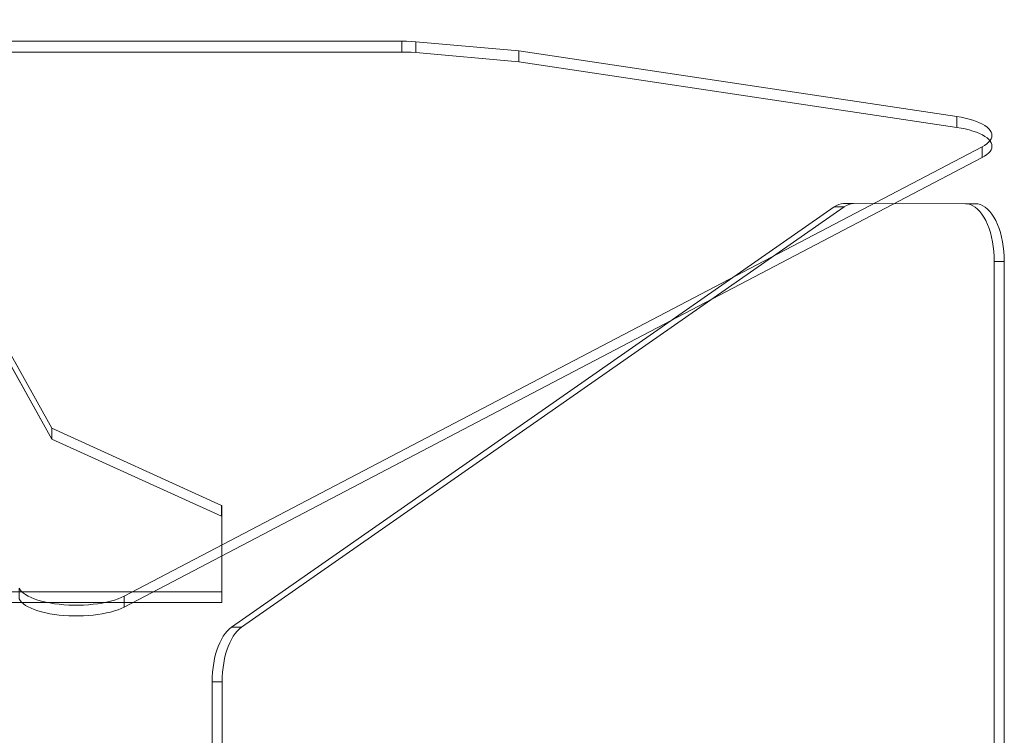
# Model space of a CAD drawing. Header units: millimetres. Extents: x -174 to 174, y -184 to 184.
# Tile 35 of 35: x 89 to 174, y 122 to 184. Entities that reach past the tile are written whole.
import ezdxf

# ---------------------------------------------------------------- set-up
doc = ezdxf.new("R2010")
doc.units = ezdxf.units.MM
doc.header["$LTSCALE"] = 5.08
doc.layers.add('Lighting-LED', color=7, linetype='Continuous', lineweight=5, true_color=0x000000)

# ---------------------------------------------------------------- blocks, each defined once
blk = doc.blocks.new('Group-1')
at = {"layer": 'Lighting-LED', "color": 18, "linetype": 'Continuous', "lineweight": 5}
for points, invisible_edges in [([(-5166.638, -547.326, -491.821), (-5166.959, -547.428, -491.552), (-5167.253, -547.539, -491.259), (-4988.987, -588.949, -381.707)], 12), ([(-4988.987, -588.949, -381.707), (-5166.295, -547.235, -492.063), (-5166.638, -547.326, -491.821)], 9), ([(-5165.548, -547.085, -492.459), (-5165.93, -547.154, -492.276), (-5166.295, -547.235, -492.063), (-4988.987, -588.949, -381.707)], 12), ([(-4988.987, -588.949, -381.707), (-5165.15, -547.028, -492.611), (-5165.548, -547.085, -492.459)], 9), ([(-5164.319, -546.95, -492.816), (-5164.739, -546.983, -492.73), (-5165.15, -547.028, -492.611), (-4988.987, -588.949, -381.707)], 12), ([(-4988.987, -588.949, -381.707), (-5163.893, -546.931, -492.868), (-5164.319, -546.95, -492.816)], 9), ([(-4988.987, -588.949, -381.707), (-5163.463, -546.924, -492.885), (-5163.893, -546.931, -492.868)], 9), ([(-5163.463, -546.924, -492.885), (-4988.987, -588.949, -381.707), (-5003.675, -582.27, -399.377)], 9), ([(-5027.486, -546.924, -492.885), (-5163.463, -546.924, -492.885), (-5003.675, -582.27, -399.377)], 10), ([(-5027.486, -546.924, -492.885), (-5003.675, -582.27, -399.377), (-5022.581, -548.35, -489.112)], 9), ([(-5168.131, -548.058, -489.885), (-5168.268, -548.202, -489.503), (-5168.369, -548.35, -489.112), (-4988.987, -588.949, -381.707)], 12), ([(-4988.987, -588.949, -381.707), (-5167.96, -547.919, -490.253), (-5168.131, -548.058, -489.885)], 9), ([(-5167.519, -547.658, -490.943), (-5167.755, -547.785, -490.607), (-5167.96, -547.919, -490.253), (-4988.987, -588.949, -381.707)], 12), ([(-4988.987, -588.949, -381.707), (-5167.253, -547.539, -491.259), (-5167.519, -547.658, -490.943)], 9), ([(-4988.987, -588.949, -381.707), (-5168.369, -548.35, -489.112), (-5187.275, -582.27, -399.377)], 9), ([(-4973.417, -548.785, -493.995), (-5022.566, -548.785, -493.995), (-5006.487, -596.101, -368.822), (-5006.4, -596.248, -368.432)], 10), ([(-4973.417, -548.785, -493.995), (-5006.4, -596.248, -368.432), (-5006.278, -596.393, -368.05), (-5006.122, -596.533, -367.679)], 9), ([(-4973.417, -548.785, -493.995), (-5006.122, -596.533, -367.679), (-5005.933, -596.668, -367.322)], 9), ([(-5005.933, -596.668, -367.322), (-5005.712, -596.796, -366.982), (-5005.461, -596.918, -366.66), (-4973.417, -548.785, -493.995)], 12), ([(-4973.417, -548.785, -493.995), (-5005.461, -596.918, -366.66), (-5005.181, -597.032, -366.36), (-5004.875, -597.136, -366.082)], 9), ([(-5004.875, -597.136, -366.082), (-5004.545, -597.232, -365.83), (-5004.193, -597.317, -365.606), (-4973.417, -548.785, -493.995)], 12), ([(-5004.193, -597.317, -365.606), (-5003.823, -597.391, -365.41), (-5003.435, -597.453, -365.244), (-4973.417, -548.785, -493.995)], 12), ([(-4972.605, -548.809, -493.933), (-4973.009, -548.791, -493.98), (-4973.417, -548.785, -493.995), (-5003.435, -597.453, -365.244)], 12), ([(-5003.435, -597.453, -365.244), (-4972.205, -548.838, -493.856), (-4972.605, -548.809, -493.933)], 9), ([(-4972.205, -548.838, -493.856), (-5003.435, -597.453, -365.244), (-5003.034, -597.504, -365.11)], 9), ([(-4972.205, -548.838, -493.856), (-5003.034, -597.504, -365.11), (-5002.622, -597.542, -365.008), (-5002.203, -597.568, -364.94)], 9), ([(-5002.203, -597.568, -364.94), (-5001.778, -597.582, -364.905), (-4972.205, -548.838, -493.856)], 10), ([(-5001.778, -597.582, -364.905), (-5001.352, -597.582, -364.904), (-5000.928, -597.569, -364.937), (-4972.205, -548.838, -493.856)], 12), ([(-5000.928, -597.569, -364.937), (-5000.508, -597.544, -365.003), (-4972.205, -548.838, -493.856)], 10), ([(-4972.205, -548.838, -493.856), (-5000.508, -597.544, -365.003), (-5000.096, -597.507, -365.103), (-4999.694, -597.457, -365.235)], 9), ([(-4972.205, -548.838, -493.856), (-4999.694, -597.457, -365.235), (-4999.305, -597.395, -365.399)], 9), ([(-4972.205, -548.838, -493.856), (-4999.305, -597.395, -365.399), (-4998.933, -597.321, -365.593), (-4998.58, -597.237, -365.816)], 9), ([(-4998.58, -597.237, -365.816), (-4998.249, -597.143, -366.066), (-4972.205, -548.838, -493.856)], 10), ([(-4972.205, -548.838, -493.856), (-4998.249, -597.143, -366.066), (-4997.942, -597.038, -366.342), (-4997.66, -596.925, -366.641)], 9), ([(-4972.205, -548.838, -493.856), (-4997.66, -596.925, -366.641), (-4997.407, -596.804, -366.962)], 9), ([(-4997.407, -596.804, -366.962), (-4925.429, -555.308, -476.741), (-4963.284, -549.626, -491.772), (-4972.205, -548.838, -493.856)], 9), ([(-4973.417, -549.721, -494.349), (-4973.417, -548.785, -493.995), (-4973.009, -548.791, -493.98), (-4973.009, -549.727, -494.333)], 4), ([(-4973.009, -549.727, -494.333), (-4973.009, -548.791, -493.98), (-4972.605, -548.809, -493.933), (-4972.605, -549.744, -494.287)], 5), ([(-4972.605, -549.744, -494.287), (-4972.605, -548.809, -493.933), (-4972.205, -548.838, -493.856), (-4972.205, -549.774, -494.209)], 1), ([(-5201.968, -589.885, -382.061), (-5022.574, -549.286, -489.466), (-5003.669, -583.205, -399.731)], 9), ([(-5006.4, -597.184, -368.785), (-5006.487, -597.036, -369.176), (-5022.566, -549.721, -494.349), (-4973.417, -549.721, -494.349)], 10), ([(-5006.122, -597.468, -368.033), (-5006.278, -597.328, -368.404), (-5006.4, -597.184, -368.785), (-4973.417, -549.721, -494.349)], 12), ([(-5005.933, -597.603, -367.676), (-5006.122, -597.468, -368.033), (-4973.417, -549.721, -494.349)], 10), ([(-4973.417, -549.721, -494.349), (-5005.461, -597.853, -367.014), (-5005.712, -597.732, -367.335), (-5005.933, -597.603, -367.676)], 9), ([(-5005.181, -597.967, -366.713), (-5005.461, -597.853, -367.014), (-4973.417, -549.721, -494.349)], 10), ([(-5004.875, -598.072, -366.436), (-5005.181, -597.967, -366.713), (-4973.417, -549.721, -494.349)], 10), ([(-4973.417, -549.721, -494.349), (-5004.193, -598.252, -365.959), (-5004.545, -598.167, -366.184), (-5004.875, -598.072, -366.436)], 9), ([(-4973.417, -549.721, -494.349), (-5003.435, -598.389, -365.598), (-5003.823, -598.326, -365.764), (-5004.193, -598.252, -365.959)], 9), ([(-5003.435, -598.389, -365.598), (-4973.417, -549.721, -494.349), (-4973.009, -549.727, -494.333), (-4972.605, -549.744, -494.287)], 9), ([(-4972.605, -549.744, -494.287), (-4972.205, -549.774, -494.209), (-5003.435, -598.389, -365.598)], 10), ([(-5003.034, -598.439, -365.464), (-5003.435, -598.389, -365.598), (-4972.205, -549.774, -494.209)], 10), ([(-4972.205, -549.774, -494.209), (-5002.203, -598.504, -365.293), (-5002.622, -598.478, -365.362), (-5003.034, -598.439, -365.464)], 9), ([(-4972.205, -549.774, -494.209), (-5001.778, -598.517, -365.259), (-5002.203, -598.504, -365.293)], 9), ([(-5000.928, -598.505, -365.29), (-5001.352, -598.517, -365.258), (-5001.778, -598.517, -365.259), (-4972.205, -549.774, -494.209)], 12), ([(-4972.205, -549.774, -494.209), (-5000.508, -598.48, -365.357), (-5000.928, -598.505, -365.29)], 9), ([(-4999.694, -598.392, -365.589), (-5000.096, -598.442, -365.457), (-5000.508, -598.48, -365.357), (-4972.205, -549.774, -494.209)], 12), ([(-4972.205, -549.774, -494.209), (-4999.305, -598.33, -365.753), (-4999.694, -598.392, -365.589)], 9), ([(-4972.205, -549.774, -494.209), (-4998.58, -598.173, -366.17), (-4998.933, -598.257, -365.947), (-4999.305, -598.33, -365.753)], 9), ([(-4998.249, -598.078, -366.42), (-4998.58, -598.173, -366.17), (-4972.205, -549.774, -494.209)], 10), ([(-4972.205, -549.774, -494.209), (-4997.66, -597.861, -366.995), (-4997.942, -597.974, -366.696), (-4998.249, -598.078, -366.42)], 9), ([(-4997.407, -597.739, -367.315), (-4997.66, -597.861, -366.995), (-4972.205, -549.774, -494.209)], 10), ([(-4972.205, -549.774, -494.209), (-4963.284, -550.561, -492.125), (-4925.429, -556.243, -477.094), (-4997.407, -597.739, -367.315)], 12), ([(-4925.429, -555.308, -476.741), (-4997.407, -596.804, -366.962), (-4923.237, -557.924, -469.82)], 9), ([(-4925.429, -556.243, -477.094), (-4925.429, -555.308, -476.741), (-4925.05, -555.371, -476.573), (-4925.05, -556.307, -476.926)], 4), ([(-4925.429, -555.308, -476.741), (-4922.671, -557.527, -470.869), (-4922.548, -557.385, -471.244)], 9), ([(-4925.429, -555.308, -476.741), (-4923.017, -557.797, -470.155), (-4922.828, -557.665, -470.505), (-4922.671, -557.527, -470.869)], 9), ([(-4922.548, -557.385, -471.244), (-4922.458, -557.241, -471.627), (-4922.403, -557.093, -472.016), (-4925.429, -555.308, -476.741)], 12), ([(-4925.429, -555.308, -476.741), (-4923.237, -557.924, -469.82), (-4923.017, -557.797, -470.155)], 9), ([(-4924.687, -555.446, -476.375), (-4925.05, -555.371, -476.573), (-4925.429, -555.308, -476.741), (-4922.403, -557.093, -472.016)], 12), ([(-4925.05, -556.307, -476.926), (-4925.05, -555.371, -476.573), (-4924.687, -555.446, -476.375), (-4924.687, -556.381, -476.729)], 5), ([(-4924.687, -556.381, -476.729), (-4924.687, -555.446, -476.375), (-4924.344, -555.531, -476.15), (-4924.344, -556.466, -476.503)], 5), ([(-4922.403, -557.093, -472.016), (-4924.344, -555.531, -476.15), (-4924.687, -555.446, -476.375)], 9), ([(-4924.344, -556.466, -476.503), (-4924.344, -555.531, -476.15), (-4924.021, -555.626, -475.898), (-4924.021, -556.561, -476.252)], 5), ([(-4924.344, -555.531, -476.15), (-4922.383, -556.945, -472.408), (-4922.398, -556.797, -472.801), (-4922.448, -556.65, -473.19)], 9), ([(-4924.344, -555.531, -476.15), (-4922.403, -557.093, -472.016), (-4922.383, -556.945, -472.408)], 9), ([(-4922.448, -556.65, -473.19), (-4922.533, -556.504, -473.575), (-4924.344, -555.531, -476.15)], 10), ([(-4923.723, -555.73, -475.623), (-4924.021, -555.626, -475.898), (-4924.344, -555.531, -476.15), (-4922.533, -556.504, -473.575)], 12), ([(-4924.021, -556.561, -476.252), (-4924.021, -555.626, -475.898), (-4923.723, -555.73, -475.623), (-4923.723, -556.666, -475.976)], 5), ([(-4923.723, -556.666, -475.976), (-4923.723, -555.73, -475.623), (-4923.45, -555.843, -475.324), (-4923.45, -556.778, -475.678)], 5), ([(-4923.45, -555.843, -475.324), (-4923.723, -555.73, -475.623), (-4922.533, -556.504, -473.575)], 10), ([(-4923.45, -556.778, -475.678), (-4923.45, -555.843, -475.324), (-4923.205, -555.963, -475.006), (-4923.205, -556.899, -475.359)], 5), ([(-4922.533, -556.504, -473.575), (-4922.989, -556.091, -474.669), (-4923.205, -555.963, -475.006), (-4923.45, -555.843, -475.324)], 9), ([(-4923.237, -558.859, -470.174), (-4997.407, -597.739, -367.315), (-4925.429, -556.243, -477.094)], 10), ([(-4925.429, -556.243, -477.094), (-4922.403, -558.029, -472.37), (-4922.458, -558.176, -471.981), (-4922.548, -558.321, -471.598)], 9), ([(-4922.403, -558.029, -472.37), (-4925.429, -556.243, -477.094), (-4925.05, -556.307, -476.926), (-4924.687, -556.381, -476.729)], 9), ([(-4922.548, -558.321, -471.598), (-4922.671, -558.463, -471.223), (-4925.429, -556.243, -477.094)], 10), ([(-4922.671, -558.463, -471.223), (-4922.828, -558.6, -470.859), (-4923.017, -558.733, -470.508), (-4925.429, -556.243, -477.094)], 12), ([(-4923.017, -558.733, -470.508), (-4923.237, -558.859, -470.174), (-4925.429, -556.243, -477.094)], 10), ([(-4924.687, -556.381, -476.729), (-4924.344, -556.466, -476.503), (-4922.403, -558.029, -472.37)], 10), ([(-4924.344, -556.466, -476.503), (-4922.533, -557.44, -473.928), (-4922.448, -557.585, -473.544)], 9), ([(-4922.448, -557.585, -473.544), (-4922.398, -557.732, -473.154), (-4922.383, -557.881, -472.762), (-4924.344, -556.466, -476.503)], 12), ([(-4922.533, -557.44, -473.928), (-4924.344, -556.466, -476.503), (-4924.021, -556.561, -476.252), (-4923.723, -556.666, -475.976)], 9), ([(-4922.383, -557.881, -472.762), (-4922.403, -558.029, -472.37), (-4924.344, -556.466, -476.503)], 10), ([(-4922.533, -557.44, -473.928), (-4923.723, -556.666, -475.976), (-4923.45, -556.778, -475.678)], 9), ([(-4923.205, -556.899, -475.359), (-4923.205, -555.963, -475.006), (-4922.989, -556.091, -474.669), (-4922.989, -557.026, -475.023)], 5), ([(-4922.989, -557.026, -475.023), (-4922.989, -556.091, -474.669), (-4922.805, -556.224, -474.317), (-4922.805, -557.159, -474.67)], 5), ([(-4922.533, -556.504, -473.575), (-4922.652, -556.362, -473.951), (-4922.805, -556.224, -474.317), (-4922.989, -556.091, -474.669)], 8), ([(-4922.805, -557.159, -474.67), (-4922.805, -556.224, -474.317), (-4922.652, -556.362, -473.951), (-4922.652, -557.298, -474.305)], 5), ([(-4922.652, -557.298, -474.305), (-4922.652, -556.362, -473.951), (-4922.533, -556.504, -473.575), (-4922.533, -557.44, -473.928)], 5), ([(-4922.533, -557.44, -473.928), (-4922.533, -556.504, -473.575), (-4922.448, -556.65, -473.19), (-4922.448, -557.585, -473.544)], 5), ([(-4922.448, -557.585, -473.544), (-4922.448, -556.65, -473.19), (-4922.398, -556.797, -472.801), (-4922.398, -557.732, -473.154)], 5), ([(-4923.45, -556.778, -475.678), (-4923.205, -556.899, -475.359), (-4922.989, -557.026, -475.023), (-4922.533, -557.44, -473.928)], 12), ([(-4922.989, -557.026, -475.023), (-4922.805, -557.159, -474.67), (-4922.652, -557.298, -474.305), (-4922.533, -557.44, -473.928)], 8), ([(-4922.671, -558.463, -471.223), (-4922.671, -557.527, -470.869), (-4922.828, -557.665, -470.505), (-4922.828, -558.6, -470.859)], 5), ([(-4922.548, -558.321, -471.598), (-4922.548, -557.385, -471.244), (-4922.671, -557.527, -470.869), (-4922.671, -558.463, -471.223)], 5), ([(-4922.458, -558.176, -471.981), (-4922.458, -557.241, -471.627), (-4922.548, -557.385, -471.244), (-4922.548, -558.321, -471.598)], 5), ([(-4922.403, -558.029, -472.37), (-4922.403, -557.093, -472.016), (-4922.458, -557.241, -471.627), (-4922.458, -558.176, -471.981)], 5), ([(-4922.383, -557.881, -472.762), (-4922.383, -556.945, -472.408), (-4922.403, -557.093, -472.016), (-4922.403, -558.029, -472.37)], 5), ([(-4922.398, -557.732, -473.154), (-4922.398, -556.797, -472.801), (-4922.383, -556.945, -472.408), (-4922.383, -557.881, -472.762)], 5), ([(-4923.017, -558.733, -470.508), (-4923.017, -557.797, -470.155), (-4923.237, -557.924, -469.82), (-4923.237, -558.859, -470.174)], 1), ([(-4922.828, -558.6, -470.859), (-4922.828, -557.665, -470.505), (-4923.017, -557.797, -470.155), (-4923.017, -558.733, -470.508)], 5), ([(-4922.18, -567.845, -487.199), (-4989.802, -604.205, -370.075), (-4988.126, -599.484, -372.978), (-4936.029, -563.12, -463.212)], 11), ([(-4935.163, -563.12, -462.712), (-4987.26, -599.484, -372.478), (-4921.314, -892.84, -486.699)], 10), ([(-4922.18, -567.845, -487.199), (-4936.029, -563.12, -463.212), (-4935.828, -562.998, -463.561), (-4935.623, -562.911, -463.916)], 9), ([(-4936.029, -563.12, -463.212), (-4935.163, -563.12, -462.712), (-4934.962, -562.998, -463.061), (-4935.828, -562.998, -463.561)], 4), ([(-4935.828, -562.998, -463.561), (-4934.962, -562.998, -463.061), (-4934.757, -562.911, -463.416), (-4935.623, -562.911, -463.916)], 5), ([(-4935.623, -562.911, -463.916), (-4934.757, -562.911, -463.416), (-4934.549, -562.858, -463.777), (-4935.415, -562.858, -464.277)], 5), ([(-4935.623, -562.911, -463.916), (-4935.415, -562.858, -464.277), (-4922.18, -567.845, -487.199)], 10), ([(-4935.415, -562.858, -464.277), (-4934.549, -562.858, -463.777), (-4934.339, -562.84, -464.14), (-4935.205, -562.84, -464.64)], 1), ([(-4935.415, -562.858, -464.277), (-4935.205, -562.84, -464.64), (-4922.18, -567.845, -487.199)], 10), ([(-4922.18, -567.845, -487.199), (-4935.205, -562.84, -464.64), (-4924.68, -562.845, -482.87)], 9), ([(-4934.962, -562.998, -463.061), (-4935.163, -563.12, -462.712), (-4921.314, -892.84, -486.699)], 10), ([(-4921.314, -892.84, -486.699), (-4934.549, -562.858, -463.777), (-4934.757, -562.911, -463.416), (-4934.962, -562.998, -463.061)], 9), ([(-4921.314, -892.84, -486.699), (-4934.339, -562.84, -464.14), (-4934.549, -562.858, -463.777)], 9), ([(-4934.339, -562.84, -464.14), (-4921.314, -892.84, -486.699), (-4921.314, -567.845, -486.699)], 9), ([(-4923.814, -562.845, -482.37), (-4934.339, -562.84, -464.14), (-4921.314, -567.845, -486.699)], 10), ([(-4924.68, -562.845, -482.87), (-4923.814, -562.845, -482.37), (-4923.596, -562.864, -482.747), (-4924.462, -562.864, -483.247)], 4), ([(-4922.18, -567.845, -487.199), (-4924.68, -562.845, -482.87), (-4924.462, -562.864, -483.247), (-4924.246, -562.921, -483.622)], 9), ([(-4924.462, -562.864, -483.247), (-4923.596, -562.864, -482.747), (-4923.38, -562.921, -483.122), (-4924.246, -562.921, -483.622)], 5), ([(-4924.246, -562.921, -483.622), (-4923.38, -562.921, -483.122), (-4923.167, -563.016, -483.491), (-4924.033, -563.016, -483.991)], 5), ([(-4922.18, -567.845, -487.199), (-4924.246, -562.921, -483.622), (-4924.033, -563.016, -483.991)], 9), ([(-4924.033, -563.016, -483.991), (-4923.167, -563.016, -483.491), (-4922.959, -563.147, -483.851), (-4923.825, -563.147, -484.351)], 5), ([(-4922.18, -567.845, -487.199), (-4924.033, -563.016, -483.991), (-4923.825, -563.147, -484.351)], 9), ([(-4923.825, -563.147, -484.351), (-4922.959, -563.147, -483.851), (-4922.758, -563.314, -484.2), (-4923.624, -563.314, -484.7)], 5), ([(-4923.825, -563.147, -484.351), (-4923.624, -563.314, -484.7), (-4923.43, -563.515, -485.035), (-4922.18, -567.845, -487.199)], 12), ([(-4923.814, -562.845, -482.37), (-4921.314, -567.845, -486.699), (-4921.324, -567.409, -486.683)], 9), ([(-4921.324, -567.409, -486.683), (-4921.352, -566.977, -486.633), (-4921.4, -566.551, -486.552), (-4923.814, -562.845, -482.37)], 12), ([(-4921.4, -566.551, -486.552), (-4921.465, -566.135, -486.438), (-4921.549, -565.732, -486.294), (-4923.814, -562.845, -482.37)], 12), ([(-4923.38, -562.921, -483.122), (-4923.596, -562.864, -482.747), (-4923.814, -562.845, -482.37), (-4921.549, -565.732, -486.294)], 12), ([(-4923.624, -563.314, -484.7), (-4922.758, -563.314, -484.2), (-4922.564, -563.515, -484.535), (-4923.43, -563.515, -485.035)], 5), ([(-4923.43, -563.515, -485.035), (-4922.564, -563.515, -484.535), (-4922.38, -563.75, -484.853), (-4923.246, -563.75, -485.353)], 5), ([(-4922.18, -567.845, -487.199), (-4923.43, -563.515, -485.035), (-4923.246, -563.75, -485.353), (-4923.073, -564.015, -485.653)], 9), ([(-4921.549, -565.732, -486.294), (-4923.167, -563.016, -483.491), (-4923.38, -562.921, -483.122)], 9), ([(-4922.758, -563.314, -484.2), (-4922.959, -563.147, -483.851), (-4923.167, -563.016, -483.491), (-4921.549, -565.732, -486.294)], 12), ([(-4921.549, -565.732, -486.294), (-4922.564, -563.515, -484.535), (-4922.758, -563.314, -484.2)], 9), ([(-4922.564, -563.515, -484.535), (-4921.899, -564.632, -485.686), (-4922.046, -564.31, -485.431), (-4922.207, -564.015, -485.153)], 9), ([(-4922.564, -563.515, -484.535), (-4921.766, -564.978, -485.916), (-4921.899, -564.632, -485.686)], 9), ([(-4922.564, -563.515, -484.535), (-4921.549, -565.732, -486.294), (-4921.649, -565.346, -486.119), (-4921.766, -564.978, -485.916)], 9), ([(-4922.207, -564.015, -485.153), (-4922.38, -563.75, -484.853), (-4922.564, -563.515, -484.535)], 8), ([(-4923.246, -563.75, -485.353), (-4922.38, -563.75, -484.853), (-4922.207, -564.015, -485.153), (-4923.073, -564.015, -485.653)], 5), ([(-4923.073, -564.015, -485.653), (-4922.207, -564.015, -485.153), (-4922.046, -564.31, -485.431), (-4922.913, -564.31, -485.931)], 5), ([(-4923.073, -564.015, -485.653), (-4922.913, -564.31, -485.931), (-4922.765, -564.632, -486.186), (-4922.18, -567.845, -487.199)], 12), ([(-4922.913, -564.31, -485.931), (-4922.046, -564.31, -485.431), (-4921.899, -564.632, -485.686), (-4922.765, -564.632, -486.186)], 5), ([(-4922.765, -564.632, -486.186), (-4921.899, -564.632, -485.686), (-4921.766, -564.978, -485.916), (-4922.632, -564.978, -486.416)], 5), ([(-4922.765, -564.632, -486.186), (-4922.632, -564.978, -486.416), (-4922.18, -567.845, -487.199)], 10), ([(-4922.632, -564.978, -486.416), (-4921.766, -564.978, -485.916), (-4921.649, -565.346, -486.119), (-4922.515, -565.346, -486.619)], 5), ([(-4922.632, -564.978, -486.416), (-4922.266, -566.551, -487.052), (-4922.218, -566.977, -487.133)], 9), ([(-4922.266, -566.551, -487.052), (-4922.632, -564.978, -486.416), (-4922.515, -565.346, -486.619), (-4922.415, -565.732, -486.794)], 9), ([(-4922.218, -566.977, -487.133), (-4922.19, -567.409, -487.183), (-4922.18, -567.845, -487.199), (-4922.632, -564.978, -486.416)], 12), ([(-4922.515, -565.346, -486.619), (-4921.649, -565.346, -486.119), (-4921.549, -565.732, -486.294), (-4922.415, -565.732, -486.794)], 5), ([(-4922.415, -565.732, -486.794), (-4921.549, -565.732, -486.294), (-4921.465, -566.135, -486.438), (-4922.331, -566.135, -486.938)], 5), ([(-4922.415, -565.732, -486.794), (-4922.331, -566.135, -486.938), (-4922.266, -566.551, -487.052)], 8), ([(-4922.331, -566.135, -486.938), (-4921.465, -566.135, -486.438), (-4921.4, -566.551, -486.552), (-4922.266, -566.551, -487.052)], 5), ([(-4922.266, -566.551, -487.052), (-4921.4, -566.551, -486.552), (-4921.352, -566.977, -486.633), (-4922.218, -566.977, -487.133)], 5), ([(-4922.218, -566.977, -487.133), (-4921.352, -566.977, -486.633), (-4921.324, -567.409, -486.683), (-4922.19, -567.409, -487.183)], 5), ([(-4922.19, -567.409, -487.183), (-4921.324, -567.409, -486.683), (-4921.314, -567.845, -486.699), (-4922.18, -567.845, -487.199)], 1), ([(-4922.18, -567.845, -487.199), (-4922.18, -892.84, -487.199), (-4989.802, -856.367, -370.075), (-4989.802, -604.205, -370.075)], 10), ([(-4988.987, -588.949, -381.707), (-5187.275, -582.27, -399.377), (-5201.962, -588.949, -381.707)], 9), ([(-5201.968, -589.885, -382.061), (-5003.669, -583.205, -399.731), (-4988.981, -589.885, -382.061)], 9), ([(-4988.987, -588.949, -381.707), (-5201.962, -588.949, -381.707), (-5201.975, -596.425, -361.929), (-4988.975, -596.425, -361.929)], 11), ([(-4988.975, -596.425, -361.929), (-4988.975, -588.949, -381.707), (-4988.987, -588.949, -381.707)], 8), ([(-5201.968, -589.885, -382.061), (-4988.981, -589.885, -382.061), (-4988.975, -597.361, -362.282), (-5201.975, -597.361, -362.282)], 11), ([(-4988.981, -589.885, -382.061), (-4988.975, -589.885, -382.061), (-4988.975, -597.361, -362.282)], 8), ([(-5006.4, -597.184, -368.785), (-5006.4, -596.248, -368.432), (-5006.487, -596.101, -368.822), (-5006.487, -597.036, -369.176)], 1), ([(-5006.278, -597.328, -368.404), (-5006.278, -596.393, -368.05), (-5006.4, -596.248, -368.432), (-5006.4, -597.184, -368.785)], 5), ([(-5006.122, -597.468, -368.033), (-5006.122, -596.533, -367.679), (-5006.278, -596.393, -368.05), (-5006.278, -597.328, -368.404)], 5), ([(-5005.933, -597.603, -367.676), (-5005.933, -596.668, -367.322), (-5006.122, -596.533, -367.679), (-5006.122, -597.468, -368.033)], 5), ([(-5005.712, -597.732, -367.335), (-5005.712, -596.796, -366.982), (-5005.933, -596.668, -367.322), (-5005.933, -597.603, -367.676)], 5), ([(-5005.461, -597.853, -367.014), (-5005.461, -596.918, -366.66), (-5005.712, -596.796, -366.982), (-5005.712, -597.732, -367.335)], 5), ([(-5005.181, -597.967, -366.713), (-5005.181, -597.032, -366.36), (-5005.461, -596.918, -366.66), (-5005.461, -597.853, -367.014)], 5), ([(-5004.875, -598.072, -366.436), (-5004.875, -597.136, -366.082), (-5005.181, -597.032, -366.36), (-5005.181, -597.967, -366.713)], 5), ([(-5004.545, -598.167, -366.184), (-5004.545, -597.232, -365.83), (-5004.875, -597.136, -366.082), (-5004.875, -598.072, -366.436)], 5), ([(-5004.193, -598.252, -365.959), (-5004.193, -597.317, -365.606), (-5004.545, -597.232, -365.83), (-5004.545, -598.167, -366.184)], 5), ([(-5003.823, -598.326, -365.764), (-5003.823, -597.391, -365.41), (-5004.193, -597.317, -365.606), (-5004.193, -598.252, -365.959)], 5), ([(-5003.435, -598.389, -365.598), (-5003.435, -597.453, -365.244), (-5003.823, -597.391, -365.41), (-5003.823, -598.326, -365.764)], 5), ([(-5003.034, -598.439, -365.464), (-5003.034, -597.504, -365.11), (-5003.435, -597.453, -365.244), (-5003.435, -598.389, -365.598)], 5), ([(-5002.622, -598.478, -365.362), (-5002.622, -597.542, -365.008), (-5003.034, -597.504, -365.11), (-5003.034, -598.439, -365.464)], 5), ([(-5002.203, -598.504, -365.293), (-5002.203, -597.568, -364.94), (-5002.622, -597.542, -365.008), (-5002.622, -598.478, -365.362)], 5), ([(-5001.778, -598.517, -365.259), (-5001.778, -597.582, -364.905), (-5002.203, -597.568, -364.94), (-5002.203, -598.504, -365.293)], 5), ([(-5001.352, -598.517, -365.258), (-5001.352, -597.582, -364.904), (-5001.778, -597.582, -364.905), (-5001.778, -598.517, -365.259)], 5), ([(-5000.928, -598.505, -365.29), (-5000.928, -597.569, -364.937), (-5001.352, -597.582, -364.904), (-5001.352, -598.517, -365.258)], 5), ([(-5000.508, -598.48, -365.357), (-5000.508, -597.544, -365.003), (-5000.928, -597.569, -364.937), (-5000.928, -598.505, -365.29)], 5), ([(-5000.096, -598.442, -365.457), (-5000.096, -597.507, -365.103), (-5000.508, -597.544, -365.003), (-5000.508, -598.48, -365.357)], 5), ([(-4999.694, -598.392, -365.589), (-4999.694, -597.457, -365.235), (-5000.096, -597.507, -365.103), (-5000.096, -598.442, -365.457)], 5), ([(-4999.305, -598.33, -365.753), (-4999.305, -597.395, -365.399), (-4999.694, -597.457, -365.235), (-4999.694, -598.392, -365.589)], 5), ([(-4998.933, -598.257, -365.947), (-4998.933, -597.321, -365.593), (-4999.305, -597.395, -365.399), (-4999.305, -598.33, -365.753)], 5), ([(-4998.58, -598.173, -366.17), (-4998.58, -597.237, -365.816), (-4998.933, -597.321, -365.593), (-4998.933, -598.257, -365.947)], 5), ([(-4998.249, -598.078, -366.42), (-4998.249, -597.143, -366.066), (-4998.58, -597.237, -365.816), (-4998.58, -598.173, -366.17)], 5), ([(-4997.942, -597.974, -366.696), (-4997.942, -597.038, -366.342), (-4998.249, -597.143, -366.066), (-4998.249, -598.078, -366.42)], 5), ([(-4997.66, -597.861, -366.995), (-4997.66, -596.925, -366.641), (-4997.942, -597.038, -366.342), (-4997.942, -597.974, -366.696)], 5), ([(-4997.407, -597.739, -367.315), (-4997.407, -596.804, -366.962), (-4997.66, -596.925, -366.641), (-4997.66, -597.861, -366.995)], 4), ([(-4988.317, -599.635, -372.647), (-4988.126, -599.484, -372.978), (-4989.802, -604.205, -370.075)], 10), ([(-4988.502, -599.818, -372.327), (-4988.317, -599.635, -372.647), (-4989.802, -604.205, -370.075)], 10), ([(-4989.802, -604.205, -370.075), (-4988.845, -600.271, -371.733), (-4988.678, -600.03, -372.022), (-4988.502, -599.818, -372.327)], 9), ([(-4988.928, -603.794, -369.59), (-4988.936, -604.205, -369.575), (-4987.26, -599.484, -372.478)], 10), ([(-4988.936, -604.205, -369.575), (-4988.936, -856.367, -369.575), (-4921.314, -892.84, -486.699), (-4987.26, -599.484, -372.478)], 14), ([(-4988.902, -603.385, -369.633), (-4988.928, -603.794, -369.59), (-4987.26, -599.484, -372.478)], 10), ([(-4987.26, -599.484, -372.478), (-4988.802, -602.588, -369.808), (-4988.86, -602.982, -369.706), (-4988.902, -603.385, -369.633)], 9), ([(-4988.845, -600.271, -371.733), (-4987.979, -600.271, -371.233), (-4987.812, -600.03, -371.522), (-4988.678, -600.03, -372.022)], 5), ([(-4988.727, -602.204, -369.937), (-4988.802, -602.588, -369.808), (-4987.26, -599.484, -372.478)], 10), ([(-4987.26, -599.484, -372.478), (-4988.532, -601.48, -370.274), (-4988.637, -601.834, -370.093), (-4988.727, -602.204, -369.937)], 9), ([(-4988.678, -600.03, -372.022), (-4987.812, -600.03, -371.522), (-4987.636, -599.818, -371.827), (-4988.502, -599.818, -372.327)], 5), ([(-4988.413, -601.144, -370.481), (-4988.532, -601.48, -370.274), (-4987.26, -599.484, -372.478)], 10), ([(-4988.502, -599.818, -372.327), (-4987.636, -599.818, -371.827), (-4987.451, -599.635, -372.147), (-4988.317, -599.635, -372.647)], 5), ([(-4987.26, -599.484, -372.478), (-4988.136, -600.538, -370.961), (-4988.281, -600.83, -370.71), (-4988.413, -601.144, -370.481)], 9), ([(-4988.317, -599.635, -372.647), (-4987.451, -599.635, -372.147), (-4987.26, -599.484, -372.478), (-4988.126, -599.484, -372.978)], 1), ([(-4987.26, -599.484, -372.478), (-4987.979, -600.271, -371.233), (-4988.136, -600.538, -370.961)], 9), ([(-4987.979, -600.271, -371.233), (-4987.26, -599.484, -372.478), (-4987.451, -599.635, -372.147), (-4987.636, -599.818, -371.827)], 9), ([(-4987.636, -599.818, -371.827), (-4987.812, -600.03, -371.522), (-4987.979, -600.271, -371.233)], 8), ([(-4988.845, -600.271, -371.733), (-4989.802, -604.205, -370.075), (-4989.794, -603.794, -370.09)], 9), ([(-4989.794, -603.794, -370.09), (-4989.768, -603.385, -370.133), (-4989.726, -602.982, -370.206), (-4988.845, -600.271, -371.733)], 12), ([(-4989.002, -600.538, -371.461), (-4988.845, -600.271, -371.733), (-4989.726, -602.982, -370.206)], 10), ([(-4989.726, -602.982, -370.206), (-4989.279, -601.144, -370.981), (-4989.147, -600.83, -371.21), (-4989.002, -600.538, -371.461)], 9), ([(-4989.279, -601.144, -370.981), (-4988.413, -601.144, -370.481), (-4988.281, -600.83, -370.71), (-4989.147, -600.83, -371.21)], 5), ([(-4989.147, -600.83, -371.21), (-4988.281, -600.83, -370.71), (-4988.136, -600.538, -370.961), (-4989.002, -600.538, -371.461)], 5), ([(-4989.002, -600.538, -371.461), (-4988.136, -600.538, -370.961), (-4987.979, -600.271, -371.233), (-4988.845, -600.271, -371.733)], 5), ([(-4989.726, -602.982, -370.206), (-4989.398, -601.48, -370.774), (-4989.279, -601.144, -370.981)], 9), ([(-4989.398, -601.48, -370.774), (-4989.726, -602.982, -370.206), (-4989.668, -602.588, -370.308), (-4989.593, -602.204, -370.437)], 9), ([(-4989.593, -602.204, -370.437), (-4989.503, -601.834, -370.593), (-4989.398, -601.48, -370.774)], 8), ([(-4989.593, -602.204, -370.437), (-4988.727, -602.204, -369.937), (-4988.637, -601.834, -370.093), (-4989.503, -601.834, -370.593)], 5), ([(-4989.503, -601.834, -370.593), (-4988.637, -601.834, -370.093), (-4988.532, -601.48, -370.274), (-4989.398, -601.48, -370.774)], 5), ([(-4989.398, -601.48, -370.774), (-4988.532, -601.48, -370.274), (-4988.413, -601.144, -370.481), (-4989.279, -601.144, -370.981)], 5), ([(-4989.726, -602.982, -370.206), (-4988.86, -602.982, -369.706), (-4988.802, -602.588, -369.808), (-4989.668, -602.588, -370.308)], 5), ([(-4989.668, -602.588, -370.308), (-4988.802, -602.588, -369.808), (-4988.727, -602.204, -369.937), (-4989.593, -602.204, -370.437)], 5), ([(-4989.794, -603.794, -370.09), (-4988.928, -603.794, -369.59), (-4988.902, -603.385, -369.633), (-4989.768, -603.385, -370.133)], 5), ([(-4989.768, -603.385, -370.133), (-4988.902, -603.385, -369.633), (-4988.86, -602.982, -369.706), (-4989.726, -602.982, -370.206)], 5), ([(-4989.802, -604.205, -370.075), (-4988.936, -604.205, -369.575), (-4988.928, -603.794, -369.59), (-4989.794, -603.794, -370.09)], 4)]:
    blk.add_3dface(points, dxfattribs=dict(at, invisible_edges=invisible_edges))
for points in [[(-5022.574, -549.286, -489.466), (-5022.581, -548.35, -489.112), (-5003.675, -582.27, -399.377), (-5003.669, -583.205, -399.731)], [(-5022.566, -549.721, -494.349), (-5022.566, -548.785, -493.995), (-4973.417, -548.785, -493.995), (-4973.417, -549.721, -494.349)], [(-4972.205, -549.774, -494.209), (-4972.205, -548.838, -493.856), (-4963.284, -549.626, -491.772), (-4963.284, -550.561, -492.125)], [(-4963.284, -550.561, -492.125), (-4963.284, -549.626, -491.772), (-4925.429, -555.308, -476.741), (-4925.429, -556.243, -477.094)], [(-4923.237, -558.859, -470.174), (-4923.237, -557.924, -469.82), (-4997.407, -596.804, -366.962), (-4997.407, -597.739, -367.315)], [(-4935.163, -563.12, -462.712), (-4936.029, -563.12, -463.212), (-4988.126, -599.484, -372.978), (-4987.26, -599.484, -372.478)], [(-4923.814, -562.845, -482.37), (-4924.68, -562.845, -482.87), (-4935.205, -562.84, -464.64), (-4934.339, -562.84, -464.14)], [(-4922.18, -567.845, -487.199), (-4921.314, -567.845, -486.699), (-4921.314, -892.84, -486.699), (-4922.18, -892.84, -487.199)], [(-5003.675, -582.27, -399.377), (-4988.987, -588.949, -381.707), (-4988.981, -589.885, -382.061), (-5003.669, -583.205, -399.731)], [(-4988.987, -588.949, -381.707), (-4988.975, -588.949, -381.707), (-4988.975, -589.885, -382.061), (-4988.981, -589.885, -382.061)], [(-4988.975, -588.949, -381.707), (-4988.975, -596.425, -361.929), (-4988.975, -597.361, -362.282), (-4988.975, -589.885, -382.061)], [(-4988.975, -596.425, -361.929), (-5201.975, -596.425, -361.929), (-5201.975, -597.361, -362.282), (-4988.975, -597.361, -362.282)], [(-4988.936, -604.205, -369.575), (-4989.802, -604.205, -370.075), (-4989.802, -856.367, -370.075), (-4988.936, -856.367, -369.575)]]:
    blk.add_3dface(points, dxfattribs=at)
at = {"layer": 'Lighting-LED', "color": 0, "flags": 1}
for tag in ['Yoke', 'Weight', 'Weight', 'Wattage', '3D_Symbol_Name', 'Candlepower', 'Body', 'Model_Name', 'Beam_Angle', 'Field_Angle', 'Remarks', 'Beam_Angle_2', 'Field_Angle_2', 'Num_Channels', 'Frame_Size', 'Device_Type', 'FixtureID', 'Frame_Size', 'Base', 'Lens', 'Inst_Type', 'Lamp']:
    blk.add_attdef(tag, (-4365.465, 1246.738), '', height=0.18, dxfattribs=at)

msp = doc.modelspace()

# ---------------------------------------------------------------- block references
at = {"layer": 'Lighting-LED', "color": 7}
msp.add_blockref('Group-1', (5095.474, 730.464), dxfattribs=at)

doc.saveas('drawing.dxf')
